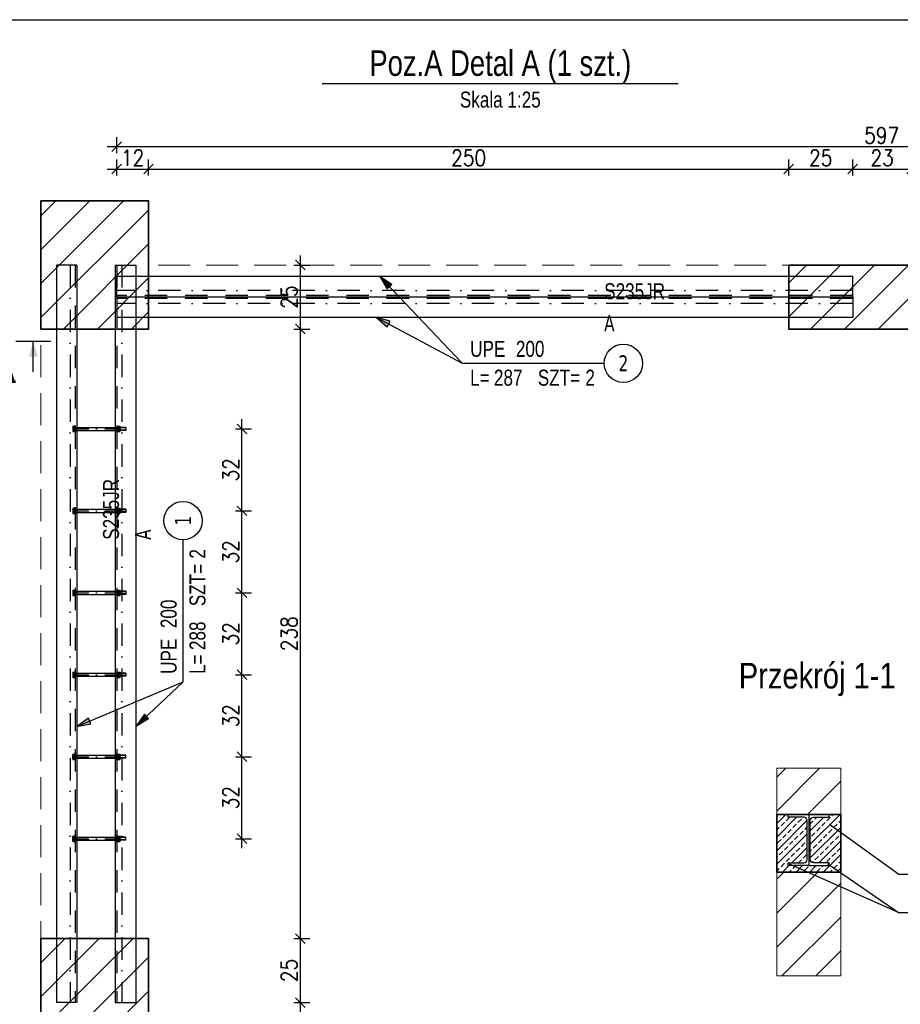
# Model space of a CAD drawing. Header units: millimetres. Extents: x -21056 to 421, y 9759 to 15589.
# Tile 5 of 120: x -20556 to -20212, y 14706 to 15091. Entities that reach past the tile are written whole.
import ezdxf
from ezdxf.enums import TextEntityAlignment as Align

# ---------------------------------------------------------------- set-up
doc = ezdxf.new("R2010")
doc.units = ezdxf.units.MM
doc.header["$LTSCALE"] = 25
doc.header["$MEASUREMENT"] = 0
for name, pattern in [('DASHED', [0.75, 0.5, -0.25]), ('DO', [1, 0.5, -0.24, 0.02, -0.24]), ('DP', [0.63, 0.35, -0.28]), ('MO', [0.7, 0.35, -0.17, 0.01, -0.17])]:
    doc.linetypes.add(name, pattern=pattern)
for name, color, linetype in [('BD_txg', 3, 'Continuous'), ('BS_lpd', 1, 'DP'), ('BS_odn', 1, 'Continuous'), ('BS_opi1', 7, 'Continuous'), ('BS_opi2', 4, 'Continuous'), ('BS_osd', 1, 'DO'), ('BS_osm', 1, 'MO'), ('BS_prg', 3, 'Continuous'), ('BS_sru', 7, 'Continuous'), ('BS_sym', 7, 'Continuous'), ('BS_txg', 3, 'Continuous'), ('BS_txs', 2, 'Continuous'), ('BS_wym', 1, 'Continuous'), ('MV KRESKOWANIE', 1, 'Continuous'), ('MV RAMKA', 7, 'Continuous')]:
    doc.layers.add(name, color=color, linetype=linetype)
doc.layers.add('BS_pom', color=6, linetype='Continuous', plot=False)
doc.layers.add('MV NOSNE', color=3, linetype='Continuous', lineweight=35)
doc.layers.add('MV WYMIAROWANIE', color=8, linetype='Continuous', lineweight=0)
doc.styles.add('BIKTBG', font='tahoma.ttf', dxfattribs={"width": 0.85})
doc.styles.add('BIKTG', font='bikromsw.shx', dxfattribs={"width": 0.8})
doc.styles.add('BIKTS', font='bikromsw.shx', dxfattribs={"width": 0.8})
doc.styles.add('BIKWYM', font='bikromsw.shx', dxfattribs={"width": 0.8})
doc.styles.add('MV Wymiar', font='romans.shx', dxfattribs={"width": 0.85})
doc.styles.add('ROMANC', font='ROMANC.SHX')
doc.dimstyles.new('BS_ST_25_cm', dxfattribs={"dimscale": 0.25, "dimtxt": 25, "dimasz": 1.666667, "dimexe": 24, "dimexo": 0, "dimgap": 7.5, "dimtad": 1, "dimdec": 1, "dimrnd": 0.5, "dimdsep": 46, "dimtxsty": 'BIKWYM', "dimblk": 'WYM-ST', "dimcen": 0, "dimdle": 20, "dimclrd": 256, "dimclre": 256, "dimclrt": 7, "dimadec": 0, "dimazin": 0, "dimtfac": 0.033333, "dimtdec": 1, "dimtix": 1, "dimtmove": 2, "dimatfit": 3, "dimldrblk": 'WYM-ST', "dimfxl": 1, "dimtvp": 0.8, "dimtolj": 1, "dimtzin": 0, "dimarcsym": 0})
doc.dimstyles.new('MV 1-25', dxfattribs={"dimscale": 2.5, "dimtxt": 2.5, "dimasz": 1.5, "dimexe": 1.5, "dimexo": 0, "dimgap": 0.5, "dimtad": 1, "dimdec": 0, "dimtxsty": 'MV Wymiar', "dimblk": 'OBLIQUE', "dimcen": 1.5, "dimdle": 1.5, "dimadec": 0, "dimazin": 0, "dimtfac": 1, "dimtdec": 0, "dimtmove": 0, "dimatfit": 0, "dimfxl": 1, "dimfxlon": 1, "dimarcsym": 0})
pattern_1 = [(45, (-7127.411, -442.379), (-6.629126, 6.629126), [])]
pattern_2 = [(45, (-6754.396, -350.555), (-6.629126, 6.629126), [])]

# ---------------------------------------------------------------- blocks, each defined once
blk = doc.blocks.new('eoprz')
blk = doc.blocks.new('_Oblique')
at = {"color": 0, "linetype": 'ByBlock', "lineweight": -2}
blk.add_line((-0.5, -0.5), (0.5, 0.5), dxfattribs=at)
blk = doc.blocks.new('*D740')
at = {"layer": 'Defpoints', "color": 0}
for p in [(-20510.29, 14731.98), (-20446, 14731.98), (-20510.29, 14706.98)]:
    blk.add_point(p, dxfattribs=at)
at = {"layer": 'MV WYMIAROWANIE', "color": 0, "lineweight": -2}
for p, q in [((-20446, 14703.23), (-20446, 14735.73)), ((-20448.5, 14731.98), (-20442.25, 14731.98)), ((-20448.5, 14706.98), (-20442.25, 14706.98))]:
    blk.add_line(p, q, dxfattribs=at)
at = {"layer": 'MV WYMIAROWANIE', "color": 0, "linetype": 'ByBlock', "lineweight": -2, "xscale": 3.75, "yscale": 3.75, "zscale": 3.75}
for p, rotation in [((-20446, 14731.98), 90), ((-20446, 14706.98), 270)]:
    blk.add_blockref('_Oblique', p, dxfattribs=dict(at, rotation=rotation))
at = {"layer": 'MV WYMIAROWANIE', "color": 0, "insert": (-20450.38, 14719.48), "char_height": 6.25, "attachment_point": 5, "rotation": 90, "style": 'MV Wymiar'}
blk.add_mtext('25', dxfattribs=at)
blk = doc.blocks.new('*D741')
at = {"layer": 'Defpoints', "color": 0}
for p in [(-20505.29, 14969.98), (-20446, 14969.98), (-20510.29, 14731.98)]:
    blk.add_point(p, dxfattribs=at)
at = {"layer": 'MV WYMIAROWANIE', "color": 0, "lineweight": -2}
for p, q in [((-20446, 14728.23), (-20446, 14973.73)), ((-20448.5, 14969.98), (-20442.25, 14969.98)), ((-20448.5, 14731.98), (-20442.25, 14731.98))]:
    blk.add_line(p, q, dxfattribs=at)
at = {"layer": 'MV WYMIAROWANIE', "color": 0, "linetype": 'ByBlock', "lineweight": -2, "xscale": 3.75, "yscale": 3.75, "zscale": 3.75}
for p, rotation in [((-20446, 14969.98), 90), ((-20446, 14731.98), 270)]:
    blk.add_blockref('_Oblique', p, dxfattribs=dict(at, rotation=rotation))
at = {"layer": 'MV WYMIAROWANIE', "color": 0, "insert": (-20450.38, 14850.98), "char_height": 6.25, "attachment_point": 5, "rotation": 90, "style": 'MV Wymiar'}
blk.add_mtext('238', dxfattribs=at)
blk = doc.blocks.new('*D742')
at = {"layer": 'Defpoints', "color": 0}
for p in [(-20510.29, 14994.98), (-20446, 14994.98), (-20505.29, 14969.98)]:
    blk.add_point(p, dxfattribs=at)
at = {"layer": 'MV WYMIAROWANIE', "color": 0, "lineweight": -2}
for p, q in [((-20446, 14966.23), (-20446, 14998.73)), ((-20448.5, 14994.98), (-20442.25, 14994.98)), ((-20448.5, 14969.98), (-20442.25, 14969.98))]:
    blk.add_line(p, q, dxfattribs=at)
at = {"layer": 'MV WYMIAROWANIE', "color": 0, "linetype": 'ByBlock', "lineweight": -2, "xscale": 3.75, "yscale": 3.75, "zscale": 3.75}
for p, rotation in [((-20446, 14994.98), 90), ((-20446, 14969.98), 270)]:
    blk.add_blockref('_Oblique', p, dxfattribs=dict(at, rotation=rotation))
at = {"layer": 'MV WYMIAROWANIE', "color": 0, "insert": (-20450.38, 14982.48), "char_height": 6.25, "attachment_point": 5, "rotation": 90, "style": 'MV Wymiar'}
blk.add_mtext('25', dxfattribs=at)
blk = doc.blocks.new('*D743')
at = {"layer": 'Defpoints', "color": 0}
for p in [(-20505.29, 15032.42), (-20517.69, 14990.48), (-20505.29, 14990.48)]:
    blk.add_point(p, dxfattribs=at)
at = {"layer": 'MV WYMIAROWANIE', "color": 0, "lineweight": -2}
for p, q in [((-20517.69, 15029.92), (-20517.69, 15036.17)), ((-20505.29, 15029.92), (-20505.29, 15036.17)), ((-20521.44, 15032.42), (-20501.54, 15032.42))]:
    blk.add_line(p, q, dxfattribs=at)
at = {"layer": 'MV WYMIAROWANIE', "color": 0, "linetype": 'ByBlock', "lineweight": -2, "xscale": 3.75, "yscale": 3.75, "zscale": 3.75, "rotation": 180}
blk.add_blockref('_Oblique', (-20517.69, 15032.42), dxfattribs=at)
at = {"layer": 'MV WYMIAROWANIE', "color": 0, "linetype": 'ByBlock', "lineweight": -2, "xscale": 3.75, "yscale": 3.75, "zscale": 3.75}
blk.add_blockref('_Oblique', (-20505.29, 15032.42), dxfattribs=at)
at = {"layer": 'MV WYMIAROWANIE', "color": 0, "insert": (-20511.49, 15036.8), "char_height": 6.25, "attachment_point": 5, "style": 'MV Wymiar'}
blk.add_mtext('12', dxfattribs=at)
blk = doc.blocks.new('*D744')
at = {"layer": 'Defpoints', "color": 0}
for p in [(-20255.29, 15032.42), (-20255.29, 14994.98), (-20505.29, 14990.48)]:
    blk.add_point(p, dxfattribs=at)
at = {"layer": 'MV WYMIAROWANIE', "color": 0, "lineweight": -2}
for p, q in [((-20505.29, 15029.92), (-20505.29, 15036.17)), ((-20255.29, 15029.92), (-20255.29, 15036.17)), ((-20509.04, 15032.42), (-20251.54, 15032.42))]:
    blk.add_line(p, q, dxfattribs=at)
at = {"layer": 'MV WYMIAROWANIE', "color": 0, "linetype": 'ByBlock', "lineweight": -2, "xscale": 3.75, "yscale": 3.75, "zscale": 3.75, "rotation": 180}
blk.add_blockref('_Oblique', (-20505.29, 15032.42), dxfattribs=at)
at = {"layer": 'MV WYMIAROWANIE', "color": 0, "linetype": 'ByBlock', "lineweight": -2, "xscale": 3.75, "yscale": 3.75, "zscale": 3.75}
blk.add_blockref('_Oblique', (-20255.29, 15032.42), dxfattribs=at)
at = {"layer": 'MV WYMIAROWANIE', "color": 0, "insert": (-20380.29, 15036.8), "char_height": 6.25, "attachment_point": 5, "style": 'MV Wymiar'}
blk.add_mtext('250', dxfattribs=at)
blk = doc.blocks.new('*D745')
at = {"layer": 'Defpoints', "color": 0}
for p in [(-20230.29, 15032.42), (-20255.29, 14994.98), (-20230.29, 14990.48)]:
    blk.add_point(p, dxfattribs=at)
at = {"layer": 'MV WYMIAROWANIE', "color": 0, "lineweight": -2}
for p, q in [((-20255.29, 15029.92), (-20255.29, 15036.17)), ((-20230.29, 15029.92), (-20230.29, 15036.17)), ((-20259.04, 15032.42), (-20226.54, 15032.42))]:
    blk.add_line(p, q, dxfattribs=at)
at = {"layer": 'MV WYMIAROWANIE', "color": 0, "linetype": 'ByBlock', "lineweight": -2, "xscale": 3.75, "yscale": 3.75, "zscale": 3.75, "rotation": 180}
blk.add_blockref('_Oblique', (-20255.29, 15032.42), dxfattribs=at)
at = {"layer": 'MV WYMIAROWANIE', "color": 0, "linetype": 'ByBlock', "lineweight": -2, "xscale": 3.75, "yscale": 3.75, "zscale": 3.75}
blk.add_blockref('_Oblique', (-20230.29, 15032.42), dxfattribs=at)
at = {"layer": 'MV WYMIAROWANIE', "color": 0, "insert": (-20242.79, 15036.8), "char_height": 6.25, "attachment_point": 5, "style": 'MV Wymiar'}
blk.add_mtext('25', dxfattribs=at)
blk = doc.blocks.new('*D746')
at = {"layer": 'Defpoints', "color": 0}
for p in [(-20207.29, 15032.42), (-20230.29, 14990.48), (-20207.29, 14990.48)]:
    blk.add_point(p, dxfattribs=at)
at = {"layer": 'MV WYMIAROWANIE', "color": 0, "lineweight": -2}
for p, q in [((-20230.29, 15029.92), (-20230.29, 15036.17)), ((-20207.29, 15029.92), (-20207.29, 15036.17)), ((-20234.04, 15032.42), (-20203.54, 15032.42))]:
    blk.add_line(p, q, dxfattribs=at)
at = {"layer": 'MV WYMIAROWANIE', "color": 0, "linetype": 'ByBlock', "lineweight": -2, "xscale": 3.75, "yscale": 3.75, "zscale": 3.75, "rotation": 180}
blk.add_blockref('_Oblique', (-20230.29, 15032.42), dxfattribs=at)
at = {"layer": 'MV WYMIAROWANIE', "color": 0, "linetype": 'ByBlock', "lineweight": -2, "xscale": 3.75, "yscale": 3.75, "zscale": 3.75}
blk.add_blockref('_Oblique', (-20207.29, 15032.42), dxfattribs=at)
at = {"layer": 'MV WYMIAROWANIE', "color": 0, "insert": (-20218.79, 15036.8), "char_height": 6.25, "attachment_point": 5, "style": 'MV Wymiar'}
blk.add_mtext('23', dxfattribs=at)
blk = doc.blocks.new('*D750')
at = {"layer": 'Defpoints', "color": 0}
for p in [(-20517.69, 15041.17), (-19920.29, 14990.48), (-20517.69, 14974.48)]:
    blk.add_point(p, dxfattribs=at)
at = {"layer": 'MV WYMIAROWANIE', "color": 0, "lineweight": -2}
for p, q in [((-20517.69, 15038.67), (-20517.69, 15044.92)), ((-19920.29, 15038.67), (-19920.29, 15044.92)), ((-19916.54, 15041.17), (-20521.44, 15041.17))]:
    blk.add_line(p, q, dxfattribs=at)
at = {"layer": 'MV WYMIAROWANIE', "color": 0, "linetype": 'ByBlock', "lineweight": -2, "xscale": 3.75, "yscale": 3.75, "zscale": 3.75, "rotation": 180}
blk.add_blockref('_Oblique', (-20517.69, 15041.17), dxfattribs=at)
at = {"layer": 'MV WYMIAROWANIE', "color": 0, "linetype": 'ByBlock', "lineweight": -2, "xscale": 3.75, "yscale": 3.75, "zscale": 3.75}
blk.add_blockref('_Oblique', (-19920.29, 15041.17), dxfattribs=at)
at = {"layer": 'MV WYMIAROWANIE', "color": 0, "insert": (-20218.99, 15045.55), "char_height": 6.25, "attachment_point": 5, "style": 'MV Wymiar'}
blk.add_mtext('597', dxfattribs=at)
blk = doc.blocks.new('WYM-ST')
blk.add_hatch(color=256).paths.add_polyline_path([(0, 0), (-13, 2.88), (-13, -2.88)])
blk.add_lwpolyline([(0, 0), (-13, 2.88), (-13, -2.88), (0, 0)])
blk = doc.blocks.new('esn', base_point=(-13727.64, 15131.66))
at = {"layer": 'BS_opi1', "style": 'BIKTS', "width": 0.8}
for tag, p in [('Rodzaj', (-13724.52, 15134.16)), ('Nazwa_przekroju', (-13706.66, 15134.16)), ('Przedr_L', (-13724.52, 15122.91)), ('Dlugosc', (-13715.23, 15122.91)), ('Przedr_SZT', (-13698.09, 15122.91)), ('Sztuk', (-13679.52, 15122.91)), ('Uwagi', (-13724.52, 15114.16))]:
    blk.add_attdef(tag, p, '', height=6.25, dxfattribs=at)
at = {"layer": 'BS_opi2', "style": 'BIKTBG', "width": 0.8}
blk.add_attdef('Numer', text='', height=6.25, dxfattribs=at).set_placement((-13664.67, 15131.66), align=Align.MIDDLE_CENTER)
at = {"layer": 'BS_pom', "width": 0.8}
for tag, p, style in [('Gat_stali', (-13672.17, 15156.66), 'BIKTS'), ('Pozycja', (-13672.17, 15144.16), 'BIKTBG')]:
    blk.add_attdef(tag, p, '', height=6.25, dxfattribs=dict(at, style=style))
at = {"layer": 'BS_wym', "width": 0.8}
for tag, p, style, flags in [('Przedr_NR', (-13724.52, 15104.78), 'BIKTBG', 1), ('ID', (-13724.52, 15095.41), 'BIKTS', 3), ('ID_C', (-13724.52, 15086.03), 'BIKTS', 3), ('b_atr_0', (-13724.52, 15076.66), 'BIKTS', 3)]:
    blk.add_attdef(tag, p, '', height=6.25, dxfattribs=dict(at, style=style, flags=flags))
blk = doc.blocks.new('ST2')
blk.add_line((13.77, 0), (0, 0))
blk.add_solid([(6.84, -1.95), (6.84, 1.95), (0, 0)])
blk = doc.blocks.new('eprzh')
blk.add_line((-47.9, 0), (47.9, 0))
at = {"xscale": 6, "yscale": 6, "zscale": 6, "rotation": 90}
blk.add_blockref('ST2', (0, 0), dxfattribs=at)
at = {"style": 'ROMANC'}
blk.add_attdef('PRZ', text='', height=70, dxfattribs=at).set_placement((76, 39.4), align=Align.CENTER)
blk = doc.blocks.new('*D758')
at = {"layer": 'Defpoints', "color": 0}
for p in [(-20514.14, 14802.98), (-20468.8, 14802.98), (-20514.14, 14770.98)]:
    blk.add_point(p, dxfattribs=at)
at = {"layer": 'MV WYMIAROWANIE', "color": 0, "lineweight": -2}
for p, q in [((-20468.8, 14767.23), (-20468.8, 14806.73)), ((-20471.3, 14802.98), (-20465.05, 14802.98)), ((-20471.3, 14770.98), (-20465.05, 14770.98))]:
    blk.add_line(p, q, dxfattribs=at)
at = {"layer": 'MV WYMIAROWANIE', "color": 0, "linetype": 'ByBlock', "lineweight": -2, "xscale": 3.75, "yscale": 3.75, "zscale": 3.75}
for p, rotation in [((-20468.8, 14802.98), 90), ((-20468.8, 14770.98), 270)]:
    blk.add_blockref('_Oblique', p, dxfattribs=dict(at, rotation=rotation))
at = {"layer": 'MV WYMIAROWANIE', "color": 0, "insert": (-20473.18, 14786.98), "char_height": 6.25, "attachment_point": 5, "rotation": 90, "style": 'MV Wymiar'}
blk.add_mtext('32', dxfattribs=at)
blk = doc.blocks.new('*D759')
at = {"layer": 'Defpoints', "color": 0}
for p in [(-20514.14, 14834.98), (-20468.8, 14834.98), (-20514.14, 14802.98)]:
    blk.add_point(p, dxfattribs=at)
at = {"layer": 'MV WYMIAROWANIE', "color": 0, "lineweight": -2}
for p, q in [((-20468.8, 14799.23), (-20468.8, 14838.73)), ((-20471.3, 14834.98), (-20465.05, 14834.98)), ((-20471.3, 14802.98), (-20465.05, 14802.98))]:
    blk.add_line(p, q, dxfattribs=at)
at = {"layer": 'MV WYMIAROWANIE', "color": 0, "linetype": 'ByBlock', "lineweight": -2, "xscale": 3.75, "yscale": 3.75, "zscale": 3.75}
for p, rotation in [((-20468.8, 14834.98), 90), ((-20468.8, 14802.98), 270)]:
    blk.add_blockref('_Oblique', p, dxfattribs=dict(at, rotation=rotation))
at = {"layer": 'MV WYMIAROWANIE', "color": 0, "insert": (-20473.18, 14818.98), "char_height": 6.25, "attachment_point": 5, "rotation": 90, "style": 'MV Wymiar'}
blk.add_mtext('32', dxfattribs=at)
blk = doc.blocks.new('*D760')
at = {"layer": 'Defpoints', "color": 0}
for p in [(-20514.14, 14866.98), (-20468.8, 14866.98), (-20514.14, 14834.98)]:
    blk.add_point(p, dxfattribs=at)
at = {"layer": 'MV WYMIAROWANIE', "color": 0, "lineweight": -2}
for p, q in [((-20468.8, 14831.23), (-20468.8, 14870.73)), ((-20471.3, 14866.98), (-20465.05, 14866.98)), ((-20471.3, 14834.98), (-20465.05, 14834.98))]:
    blk.add_line(p, q, dxfattribs=at)
at = {"layer": 'MV WYMIAROWANIE', "color": 0, "linetype": 'ByBlock', "lineweight": -2, "xscale": 3.75, "yscale": 3.75, "zscale": 3.75}
for p, rotation in [((-20468.8, 14866.98), 90), ((-20468.8, 14834.98), 270)]:
    blk.add_blockref('_Oblique', p, dxfattribs=dict(at, rotation=rotation))
at = {"layer": 'MV WYMIAROWANIE', "color": 0, "insert": (-20473.18, 14850.98), "char_height": 6.25, "attachment_point": 5, "rotation": 90, "style": 'MV Wymiar'}
blk.add_mtext('32', dxfattribs=at)
blk = doc.blocks.new('*D761')
at = {"layer": 'Defpoints', "color": 0}
for p in [(-20514.14, 14898.98), (-20468.8, 14898.98), (-20514.14, 14866.98)]:
    blk.add_point(p, dxfattribs=at)
at = {"layer": 'MV WYMIAROWANIE', "color": 0, "lineweight": -2}
for p, q in [((-20468.8, 14863.23), (-20468.8, 14902.73)), ((-20471.3, 14898.98), (-20465.05, 14898.98)), ((-20471.3, 14866.98), (-20465.05, 14866.98))]:
    blk.add_line(p, q, dxfattribs=at)
at = {"layer": 'MV WYMIAROWANIE', "color": 0, "linetype": 'ByBlock', "lineweight": -2, "xscale": 3.75, "yscale": 3.75, "zscale": 3.75}
for p, rotation in [((-20468.8, 14898.98), 90), ((-20468.8, 14866.98), 270)]:
    blk.add_blockref('_Oblique', p, dxfattribs=dict(at, rotation=rotation))
at = {"layer": 'MV WYMIAROWANIE', "color": 0, "insert": (-20473.18, 14882.98), "char_height": 6.25, "attachment_point": 5, "rotation": 90, "style": 'MV Wymiar'}
blk.add_mtext('32', dxfattribs=at)
blk = doc.blocks.new('*D762')
at = {"layer": 'Defpoints', "color": 0}
for p in [(-20514.14, 14930.98), (-20468.8, 14930.98), (-20514.14, 14898.98)]:
    blk.add_point(p, dxfattribs=at)
at = {"layer": 'MV WYMIAROWANIE', "color": 0, "lineweight": -2}
for p, q in [((-20468.8, 14895.23), (-20468.8, 14934.73)), ((-20471.3, 14930.98), (-20465.05, 14930.98)), ((-20471.3, 14898.98), (-20465.05, 14898.98))]:
    blk.add_line(p, q, dxfattribs=at)
at = {"layer": 'MV WYMIAROWANIE', "color": 0, "linetype": 'ByBlock', "lineweight": -2, "xscale": 3.75, "yscale": 3.75, "zscale": 3.75}
for p, rotation in [((-20468.8, 14930.98), 90), ((-20468.8, 14898.98), 270)]:
    blk.add_blockref('_Oblique', p, dxfattribs=dict(at, rotation=rotation))
at = {"layer": 'MV WYMIAROWANIE', "color": 0, "insert": (-20473.18, 14914.98), "char_height": 6.25, "attachment_point": 5, "rotation": 90, "style": 'MV Wymiar'}
blk.add_mtext('32', dxfattribs=at)

msp = doc.modelspace()

# ---------------------------------------------------------------- hatches: boundary and pattern name
at = {"layer": 'MV KRESKOWANIE', "true_color": 0xc6cbd2, "transparency": 33554687}
h = msp.add_hatch(dxfattribs=at)
h.set_pattern_fill('ANSI31', color=254, scale=75)
h.set_pattern_definition(pattern_1)
h.paths.add_polyline_path([(-20547.29, 14969.98), (-20547.29, 15019.98), (-20505.29, 15019.98), (-20505.29, 14969.98)])
h = msp.add_hatch(dxfattribs=at)
h.set_pattern_fill('ANSI31', color=254, scale=75)
h.set_pattern_definition(pattern_1)
h.paths.add_polyline_path([(-20255.29, 14994.98), (-20182.29, 14994.98), (-20182.29, 14969.98), (-20255.29, 14969.98)])
h = msp.add_hatch(dxfattribs=at)
h.set_pattern_fill('ANSI31', color=254, scale=75)
h.set_pattern_definition(pattern_2)
h.paths.add_polyline_path([(-20259.98, 14780.47), (-20234.98, 14780.47), (-20234.98, 14798.47), (-20259.98, 14798.47)])
h = msp.add_hatch(dxfattribs=at)
h.set_pattern_fill('ANSI31', color=254, scale=75)
h.set_pattern_definition(pattern_2)
h.paths.add_polyline_path([(-20259.98, 14757.97), (-20234.98, 14757.97), (-20234.98, 14717.47), (-20259.98, 14717.47)])
h = msp.add_hatch(dxfattribs=at)
h.set_pattern_fill('ANSI31', color=254, scale=75)
h.set_pattern_definition(pattern_1)
h.paths.add_polyline_path([(-20547.29, 14650.98), (-20547.29, 14731.98), (-20505.29, 14731.98), (-20505.29, 14650.98)])
at = {"layer": 'MV WYMIAROWANIE', "transparency": 33554687}
h = msp.add_hatch(dxfattribs=at)
h.set_pattern_fill('ANSI33', color=256, scale=15, angle=180)
h.set_pattern_definition([(45, (-22893.3656, 10754.0526), (-2.6516504, 2.6516504), []), (45, (-22890.714, 10754.0526), (-2.6516504, 2.6516504), [1.875, -0.9375])])
h.paths.add_polyline_path([(-20259.98, 14780.47), (-20259.98, 14757.97), (-20234.98, 14757.97), (-20234.98, 14780.47), (-20239.48, 14780.47), (-20239.48, 14779.37), (-20245.58, 14779.37, 0.414214), (-20246.88, 14778.07), (-20246.88, 14762.87, 0.414214), (-20245.58, 14761.57), (-20239.48, 14761.57), (-20239.48, 14760.47), (-20247.48, 14760.47), (-20255.48, 14760.47), (-20255.48, 14761.57), (-20249.38, 14761.57, 0.414214), (-20248.08, 14762.87), (-20248.08, 14778.07, 0.414214), (-20249.38, 14779.37), (-20255.48, 14779.37), (-20255.48, 14780.47)])

# ---------------------------------------------------------------- linework, layer by layer
at = {"layer": 'BD_txg'}
for points in [[(-20239.29, 14776.61), (-20212.27, 14757.12), (-20120.64, 14757.12)], [(-20212.36, 14742.15), (-20254.98, 14761.03)], [(-20239.99, 14761.12), (-20212.36, 14742.15), (-20154.17, 14742.15)]]:
    msp.add_lwpolyline(points, dxfattribs=at)
at = {"layer": 'BS_lpd'}
for p, q in [((-20533.89, 14994.98), (-20533.89, 14706.98)), ((-20517.69, 14994.98), (-20517.69, 14706.98)), ((-20230.29, 14983.08), (-20517.69, 14983.08)), ((-20230.29, 14981.88), (-20517.69, 14981.88))]:
    msp.add_line(p, q, dxfattribs=at)
at = {"layer": 'BS_odn'}
for centre in [(-20319.84, 14956.61), (-20491.81, 14895.18)]:
    msp.add_circle(centre, 7.5, dxfattribs=at)
at = {"layer": 'BS_osd', "ltscale": 0.5}
for p, q in [((-20534.89, 14930.98), (-20514.14, 14930.98)), ((-20534.89, 14898.98), (-20514.14, 14898.98)), ((-20534.89, 14866.98), (-20514.14, 14866.98)), ((-20534.89, 14834.98), (-20514.14, 14834.98)), ((-20534.89, 14802.98), (-20514.14, 14802.98)), ((-20534.89, 14770.98), (-20514.14, 14770.98))]:
    msp.add_line(p, q, dxfattribs=at)
at = {"layer": 'BS_osm'}
for p, q in [((-20535.85, 14994.98), (-20535.85, 14706.98)), ((-20515.73, 14994.98), (-20515.73, 14706.98)), ((-20230.29, 14985.04), (-20517.69, 14985.04)), ((-20230.29, 14979.92), (-20517.69, 14979.92))]:
    msp.add_line(p, q, dxfattribs=at)
at = {"layer": 'BS_prg'}
for p, q in [((-20541.29, 14994.98), (-20541.29, 14706.98)), ((-20533.29, 14994.98), (-20541.29, 14994.98)), ((-20533.29, 14994.98), (-20533.29, 14706.98)), ((-20518.29, 14994.98), (-20518.29, 14706.98)), ((-20518.29, 14994.98), (-20510.29, 14994.98)), ((-20510.29, 14994.98), (-20510.29, 14706.98)), ((-20230.29, 14990.48), (-20517.69, 14990.48)), ((-20517.69, 14982.48), (-20517.69, 14990.48)), ((-20230.29, 14982.48), (-20230.29, 14990.48)), ((-20230.29, 14982.48), (-20517.69, 14982.48)), ((-20230.29, 14982.48), (-20517.69, 14982.48)), ((-20517.69, 14982.48), (-20517.69, 14974.48)), ((-20230.29, 14982.48), (-20230.29, 14974.48)), ((-20230.29, 14974.48), (-20517.69, 14974.48)), ((-20533.29, 14706.98), (-20541.29, 14706.98)), ((-20518.29, 14706.98), (-20510.29, 14706.98))]:
    msp.add_line(p, q, dxfattribs=at)
for points in [[(-20247.48, 14760.47), (-20255.48, 14760.47), (-20255.48, 14761.57), (-20249.38, 14761.57, 0.414214), (-20248.08, 14762.87), (-20248.08, 14778.07, 0.414214), (-20249.38, 14779.37), (-20255.48, 14779.37), (-20255.48, 14780.47), (-20247.48, 14780.47)], [(-20247.48, 14760.47), (-20239.48, 14760.47), (-20239.48, 14761.57), (-20245.58, 14761.57, -0.414214), (-20246.88, 14762.87), (-20246.88, 14778.07, -0.414214), (-20245.58, 14779.37), (-20239.48, 14779.37), (-20239.48, 14780.47), (-20247.48, 14780.47)]]:
    msp.add_lwpolyline(points, format="xyb", close=True, dxfattribs=at)
at = {"layer": 'BS_sru'}
for p, q in [((-20534.89, 14931.76), (-20534.89, 14930.2)), ((-20534.82, 14932.02), (-20534.14, 14932.02)), ((-20534.82, 14931.5), (-20534.14, 14931.5)), ((-20534.82, 14930.46), (-20534.14, 14930.46)), ((-20534.82, 14929.94), (-20534.14, 14929.94)), ((-20533.89, 14932.18), (-20534.14, 14932.18)), ((-20534.14, 14932.18), (-20534.14, 14929.78)), ((-20534.14, 14932.02), (-20534.14, 14929.94)), ((-20533.89, 14929.78), (-20534.14, 14929.78)), ((-20533.89, 14932.18), (-20533.89, 14929.78)), ((-20533.89, 14931.58), (-20517.69, 14931.58)), ((-20533.89, 14930.38), (-20517.69, 14930.38)), ((-20517.69, 14932.18), (-20517.69, 14929.78)), ((-20517.69, 14932.18), (-20517.44, 14932.18)), ((-20517.69, 14929.78), (-20517.44, 14929.78)), ((-20517.44, 14932.18), (-20517.44, 14929.78)), ((-20517.44, 14931.76), (-20517.44, 14930.2)), ((-20517.34, 14932.02), (-20516.47, 14932.02)), ((-20517.34, 14931.5), (-20516.47, 14931.5)), ((-20517.34, 14930.46), (-20516.47, 14930.46)), ((-20517.34, 14929.94), (-20516.47, 14929.94)), ((-20516.36, 14931.76), (-20516.36, 14930.2)), ((-20514.14, 14931.58), (-20516.36, 14931.58)), ((-20514.14, 14930.38), (-20516.36, 14930.38)), ((-20514.14, 14931.58), (-20514.14, 14930.38)), ((-20534.89, 14899.76), (-20534.89, 14898.2)), ((-20534.82, 14900.02), (-20534.14, 14900.02)), ((-20534.82, 14899.5), (-20534.14, 14899.5)), ((-20534.82, 14898.46), (-20534.14, 14898.46)), ((-20534.82, 14897.94), (-20534.14, 14897.94)), ((-20533.89, 14900.18), (-20534.14, 14900.18)), ((-20534.14, 14900.18), (-20534.14, 14897.78)), ((-20534.14, 14900.02), (-20534.14, 14897.94)), ((-20533.89, 14897.78), (-20534.14, 14897.78)), ((-20533.89, 14900.18), (-20533.89, 14897.78)), ((-20533.89, 14899.58), (-20517.69, 14899.58)), ((-20533.89, 14898.38), (-20517.69, 14898.38)), ((-20517.69, 14900.18), (-20517.69, 14897.78)), ((-20517.69, 14900.18), (-20517.44, 14900.18)), ((-20517.69, 14897.78), (-20517.44, 14897.78)), ((-20517.44, 14900.18), (-20517.44, 14897.78)), ((-20517.44, 14899.76), (-20517.44, 14898.2)), ((-20517.34, 14900.02), (-20516.47, 14900.02)), ((-20517.34, 14899.5), (-20516.47, 14899.5)), ((-20517.34, 14898.46), (-20516.47, 14898.46)), ((-20517.34, 14897.94), (-20516.47, 14897.94)), ((-20516.36, 14899.76), (-20516.36, 14898.2)), ((-20514.14, 14899.58), (-20516.36, 14899.58)), ((-20514.14, 14898.38), (-20516.36, 14898.38)), ((-20514.14, 14899.58), (-20514.14, 14898.38)), ((-20534.89, 14867.76), (-20534.89, 14866.2)), ((-20534.82, 14868.02), (-20534.14, 14868.02)), ((-20534.82, 14867.5), (-20534.14, 14867.5)), ((-20533.89, 14868.18), (-20534.14, 14868.18)), ((-20534.14, 14868.18), (-20534.14, 14865.78)), ((-20534.14, 14868.02), (-20534.14, 14865.94)), ((-20533.89, 14868.18), (-20533.89, 14865.78)), ((-20533.89, 14867.58), (-20517.69, 14867.58)), ((-20517.69, 14868.18), (-20517.69, 14865.78)), ((-20517.69, 14868.18), (-20517.44, 14868.18)), ((-20517.44, 14868.18), (-20517.44, 14865.78)), ((-20517.44, 14867.76), (-20517.44, 14866.2)), ((-20517.34, 14868.02), (-20516.47, 14868.02)), ((-20517.34, 14867.5), (-20516.47, 14867.5)), ((-20516.36, 14867.76), (-20516.36, 14866.2)), ((-20514.14, 14867.58), (-20516.36, 14867.58)), ((-20514.14, 14867.58), (-20514.14, 14866.38)), ((-20534.82, 14866.46), (-20534.14, 14866.46)), ((-20534.82, 14865.94), (-20534.14, 14865.94)), ((-20533.89, 14865.78), (-20534.14, 14865.78)), ((-20533.89, 14866.38), (-20517.69, 14866.38)), ((-20517.69, 14865.78), (-20517.44, 14865.78)), ((-20517.34, 14866.46), (-20516.47, 14866.46)), ((-20517.34, 14865.94), (-20516.47, 14865.94)), ((-20514.14, 14866.38), (-20516.36, 14866.38)), ((-20533.89, 14836.18), (-20534.14, 14836.18)), ((-20534.14, 14836.18), (-20534.14, 14833.78)), ((-20533.89, 14836.18), (-20533.89, 14833.78)), ((-20517.69, 14836.18), (-20517.69, 14833.78)), ((-20517.69, 14836.18), (-20517.44, 14836.18)), ((-20517.44, 14836.18), (-20517.44, 14833.78)), ((-20534.89, 14835.76), (-20534.89, 14834.2)), ((-20534.82, 14836.02), (-20534.14, 14836.02)), ((-20534.82, 14835.5), (-20534.14, 14835.5)), ((-20534.82, 14834.46), (-20534.14, 14834.46)), ((-20534.82, 14833.94), (-20534.14, 14833.94)), ((-20534.14, 14836.02), (-20534.14, 14833.94)), ((-20533.89, 14833.78), (-20534.14, 14833.78)), ((-20533.89, 14835.58), (-20517.69, 14835.58)), ((-20533.89, 14834.38), (-20517.69, 14834.38)), ((-20517.69, 14833.78), (-20517.44, 14833.78)), ((-20517.44, 14835.76), (-20517.44, 14834.2)), ((-20517.34, 14836.02), (-20516.47, 14836.02)), ((-20517.34, 14835.5), (-20516.47, 14835.5)), ((-20517.34, 14834.46), (-20516.47, 14834.46)), ((-20517.34, 14833.94), (-20516.47, 14833.94)), ((-20516.36, 14835.76), (-20516.36, 14834.2)), ((-20514.14, 14835.58), (-20516.36, 14835.58)), ((-20514.14, 14834.38), (-20516.36, 14834.38)), ((-20514.14, 14835.58), (-20514.14, 14834.38)), ((-20534.89, 14802.2), (-20534.89, 14803.76)), ((-20534.82, 14804.02), (-20534.14, 14804.02)), ((-20534.82, 14803.5), (-20534.14, 14803.5)), ((-20534.82, 14802.46), (-20534.14, 14802.46)), ((-20534.82, 14801.94), (-20534.14, 14801.94)), ((-20533.89, 14804.18), (-20534.14, 14804.18)), ((-20534.14, 14801.78), (-20534.14, 14804.18)), ((-20534.14, 14801.94), (-20534.14, 14804.02)), ((-20533.89, 14801.78), (-20534.14, 14801.78)), ((-20533.89, 14801.78), (-20533.89, 14804.18)), ((-20533.89, 14803.58), (-20517.69, 14803.58)), ((-20533.89, 14802.38), (-20517.69, 14802.38)), ((-20517.69, 14801.78), (-20517.69, 14804.18)), ((-20517.69, 14804.18), (-20517.44, 14804.18)), ((-20517.69, 14801.78), (-20517.44, 14801.78)), ((-20517.44, 14801.78), (-20517.44, 14804.18)), ((-20517.44, 14802.2), (-20517.44, 14803.76)), ((-20517.34, 14804.02), (-20516.47, 14804.02)), ((-20517.34, 14803.5), (-20516.47, 14803.5)), ((-20517.34, 14802.46), (-20516.47, 14802.46)), ((-20517.34, 14801.94), (-20516.47, 14801.94)), ((-20516.36, 14802.2), (-20516.36, 14803.76)), ((-20514.14, 14803.58), (-20516.36, 14803.58)), ((-20514.14, 14802.38), (-20516.36, 14802.38)), ((-20514.14, 14802.38), (-20514.14, 14803.58)), ((-20534.89, 14770.2), (-20534.89, 14771.76)), ((-20534.82, 14772.02), (-20534.14, 14772.02)), ((-20534.82, 14771.5), (-20534.14, 14771.5)), ((-20533.89, 14772.18), (-20534.14, 14772.18)), ((-20534.14, 14769.78), (-20534.14, 14772.18)), ((-20534.14, 14769.94), (-20534.14, 14772.02)), ((-20533.89, 14769.78), (-20533.89, 14772.18)), ((-20533.89, 14771.58), (-20517.69, 14771.58)), ((-20517.69, 14769.78), (-20517.69, 14772.18)), ((-20517.69, 14772.18), (-20517.44, 14772.18)), ((-20517.44, 14769.78), (-20517.44, 14772.18)), ((-20517.44, 14770.2), (-20517.44, 14771.76)), ((-20517.34, 14772.02), (-20516.47, 14772.02)), ((-20517.34, 14771.5), (-20516.47, 14771.5)), ((-20516.36, 14770.2), (-20516.36, 14771.76)), ((-20514.14, 14771.58), (-20516.36, 14771.58)), ((-20514.14, 14770.38), (-20514.14, 14771.58)), ((-20534.82, 14770.46), (-20534.14, 14770.46)), ((-20534.82, 14769.94), (-20534.14, 14769.94)), ((-20533.89, 14769.78), (-20534.14, 14769.78)), ((-20533.89, 14770.38), (-20517.69, 14770.38)), ((-20517.69, 14769.78), (-20517.44, 14769.78)), ((-20517.34, 14770.46), (-20516.47, 14770.46)), ((-20517.34, 14769.94), (-20516.47, 14769.94)), ((-20514.14, 14770.38), (-20516.36, 14770.38))]:
    msp.add_line(p, q, dxfattribs=at)
at = {"layer": 'BS_sru', "color": 1}
for p, q in [((-20514.14, 14931.4), (-20516.36, 14931.4)), ((-20514.14, 14930.55), (-20516.36, 14930.55)), ((-20514.14, 14899.4), (-20516.36, 14899.4)), ((-20514.14, 14898.55), (-20516.36, 14898.55)), ((-20514.14, 14867.4), (-20516.36, 14867.4)), ((-20514.14, 14866.55), (-20516.36, 14866.55)), ((-20514.14, 14835.4), (-20516.36, 14835.4)), ((-20514.14, 14834.55), (-20516.36, 14834.55)), ((-20514.14, 14803.4), (-20516.36, 14803.4)), ((-20514.14, 14802.55), (-20516.36, 14802.55)), ((-20514.14, 14771.4), (-20516.36, 14771.4)), ((-20514.14, 14770.55), (-20516.36, 14770.55))]:
    msp.add_line(p, q, dxfattribs=at)
at = {"layer": 'BS_sru'}
for centre, radius, start, end in [((-20534.41, 14931.76), 0.487, 147.7958, 212.2042), ((-20533.06, 14930.98), 1.84, 163.5736, 196.4264), ((-20534.41, 14930.2), 0.487, 147.7958, 212.2042), ((-20517.08, 14931.76), 0.367, 134.8555, 225.1445), ((-20516.14, 14930.98), 1.3, 156.5169, 203.4831), ((-20517.08, 14930.2), 0.366, 134.8555, 225.1445), ((-20516.73, 14931.76), 0.366, 314.8555, 45.1445), ((-20517.67, 14930.98), 1.3, 336.5169, 23.4831), ((-20516.73, 14930.2), 0.367, 314.8555, 45.1445), ((-20534.41, 14899.76), 0.487, 147.7958, 212.2042), ((-20533.06, 14898.98), 1.84, 163.5736, 196.4264), ((-20534.41, 14898.2), 0.487, 147.7958, 212.2042), ((-20517.08, 14899.76), 0.367, 134.8555, 225.1445), ((-20516.14, 14898.98), 1.3, 156.5169, 203.4831), ((-20517.08, 14898.2), 0.366, 134.8555, 225.1445), ((-20516.73, 14899.76), 0.366, 314.8555, 45.1445), ((-20517.67, 14898.98), 1.3, 336.5169, 23.4831), ((-20516.73, 14898.2), 0.367, 314.8555, 45.1445), ((-20534.41, 14867.76), 0.487, 147.7958, 212.2042), ((-20533.06, 14866.98), 1.84, 163.5736, 196.4264), ((-20517.08, 14867.76), 0.367, 134.8555, 225.1445), ((-20516.14, 14866.98), 1.3, 156.5169, 203.4831), ((-20516.73, 14867.76), 0.366, 314.8555, 45.1445), ((-20517.67, 14866.98), 1.3, 336.5169, 23.4831), ((-20534.41, 14866.2), 0.487, 147.7958, 212.2042), ((-20517.08, 14866.2), 0.366, 134.8555, 225.1445), ((-20516.73, 14866.2), 0.367, 314.8555, 45.1445), ((-20534.41, 14835.76), 0.487, 147.7958, 212.2042), ((-20533.06, 14834.98), 1.84, 163.5736, 196.4264), ((-20534.41, 14834.2), 0.487, 147.7958, 212.2042), ((-20517.08, 14835.76), 0.367, 134.8555, 225.1445), ((-20516.14, 14834.98), 1.3, 156.5169, 203.4831), ((-20517.08, 14834.2), 0.366, 134.8555, 225.1445), ((-20516.73, 14835.76), 0.366, 314.8555, 45.1445), ((-20517.67, 14834.98), 1.3, 336.5169, 23.4831), ((-20516.73, 14834.2), 0.367, 314.8555, 45.1445), ((-20534.41, 14803.76), 0.487, 147.7958, 212.2042), ((-20533.06, 14802.98), 1.84, 163.5736, 196.4264), ((-20534.41, 14802.2), 0.487, 147.7958, 212.2042), ((-20517.08, 14803.76), 0.366, 134.8555, 225.1445), ((-20516.14, 14802.98), 1.3, 156.5169, 203.4831), ((-20517.08, 14802.2), 0.367, 134.8555, 225.1445), ((-20516.73, 14803.76), 0.367, 314.8555, 45.1445), ((-20517.67, 14802.98), 1.3, 336.5169, 23.4831), ((-20516.73, 14802.2), 0.366, 314.8555, 45.1445), ((-20534.41, 14771.76), 0.487, 147.7958, 212.2042), ((-20533.06, 14770.98), 1.84, 163.5736, 196.4264), ((-20517.08, 14771.76), 0.366, 134.8555, 225.1445), ((-20516.14, 14770.98), 1.3, 156.5169, 203.4831), ((-20516.73, 14771.76), 0.367, 314.8555, 45.1445), ((-20517.67, 14770.98), 1.3, 336.5169, 23.4831), ((-20534.41, 14770.2), 0.487, 147.7958, 212.2042), ((-20517.08, 14770.2), 0.367, 134.8555, 225.1445), ((-20516.73, 14770.2), 0.366, 314.8555, 45.1445)]:
    msp.add_arc(centre, radius, start, end, dxfattribs=at)
at = {"layer": 'BS_txg'}
msp.add_lwpolyline([(-20437.43, 15065.82), (-20298.39, 15065.82)], dxfattribs=at)
at = {"layer": 'MV NOSNE'}
for points in [[(-20547.29, 14969.98), (-20547.29, 15019.98), (-20505.29, 15019.98), (-20505.29, 14969.98)], [(-20255.29, 14994.98), (-20182.29, 14994.98), (-20182.29, 14969.98), (-20255.29, 14969.98)], [(-20259.98, 14780.47), (-20234.98, 14780.47), (-20234.98, 14757.97), (-20259.98, 14757.97)], [(-20547.29, 14650.98), (-20547.29, 14731.98), (-20505.29, 14731.98), (-20505.29, 14650.98)]]:
    msp.add_lwpolyline(points, close=True, dxfattribs=at)
at = {"layer": 'MV RAMKA'}
msp.add_lwpolyline([(-20568.15, 15090.76), (-19861.15, 15090.76), (-19861.15, 14501.4), (-20568.15, 14501.4)], close=True, dxfattribs=at)
at = {"layer": 'MV WYMIAROWANIE', "linetype": 'DASHED'}
msp.add_lwpolyline([(-20547.29, 14650.98), (-19903.29, 14650.98), (-19903.29, 15019.98), (-19945.29, 15019.98), (-19945.29, 14994.98), (-20505.29, 14994.98), (-20505.29, 15019.98), (-20547.29, 15019.98)], close=True, dxfattribs=at)
at = {"layer": 'MV WYMIAROWANIE'}
for points in [[(-20259.98, 14780.47), (-20234.98, 14780.47), (-20234.98, 14798.47), (-20259.98, 14798.47)], [(-20259.98, 14757.97), (-20234.98, 14757.97), (-20234.98, 14717.47), (-20259.98, 14717.47)]]:
    msp.add_lwpolyline(points, close=True, dxfattribs=at)

# ---------------------------------------------------------------- block references
msp.add_blockref('esn', (-20382.81, 14956.61)).add_auto_attribs({'Numer': '2', 'Pozycja': 'A', 'Sztuk': '2', 'Gat_stali': 'S235JR', 'Nazwa_przekroju': '200', 'Dlugosc': '287', 'Rodzaj': 'UPE', 'Przedr_L': 'L=', 'Przedr_SZT': 'SZT='})
at = {"rotation": 90}
msp.add_blockref('esn', (-20491.81, 14832.21), dxfattribs=at).add_auto_attribs({'Numer': '1', 'Pozycja': 'A', 'Sztuk': '2', 'Gat_stali': 'S235JR', 'Nazwa_przekroju': '200', 'Dlugosc': '288', 'Rodzaj': 'UPE', 'Przedr_L': 'L=', 'Przedr_SZT': 'SZT='})
at = {"layer": 'BS_sym'}
ref = msp.add_blockref('eoprz', (-20367.91, 15065.82), dxfattribs=at)
ref.add_attrib('Nazwa', 'Poz.A Detal A (1 szt.)', dxfattribs={"layer": 'BS_txg', "height": 10, "style": 'BIKTG', "width": 0.8}).set_placement((-20367.91, 15073.82), align=Align.MIDDLE_CENTER)
ref.add_attrib('Skala', 'Skala 1:25', dxfattribs={"layer": 'BS_txs', "height": 6.25, "style": 'BIKTS', "width": 0.8}).set_placement((-20367.91, 15059.57), align=Align.MIDDLE_CENTER)
at = {"layer": 'BS_txg'}
ref = msp.add_blockref('eprzh', (-20550.29, 14965.09), dxfattribs=dict(at, xscale=0.14285714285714, yscale=0.14285714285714, zscale=0.14285714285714, rotation=180))
ref.add_attrib('PRZ', 'A', dxfattribs={"layer": '0', "height": 10, "style": 'ROMANC'}).set_placement((-20561.14, 14949.45), align=Align.CENTER)

# ---------------------------------------------------------------- texts
at = {"layer": 'BD_txg', "style": 'BIKTG', "width": 0.85}
msp.add_text('wypełnić betonem', height=8, dxfattribs=at).set_placement((-20167.74, 14762.83), align=Align.MIDDLE_CENTER)
at = {"layer": 'BS_txg', "style": 'BIKTG', "width": 0.85}
msp.add_text('Przekrój 1-1', height=10, dxfattribs=at).set_placement((-20244.16, 14834.64), align=Align.MIDDLE_CENTER)

# ---------------------------------------------------------------- dimensions: what is measured, and where the dimension line sits
at = {"layer": 'MV WYMIAROWANIE'}
for base, p1, p2, override, picture, middle in [((-20517.69, 15041.17), (-19920.29, 14990.48), (-20517.69, 14974.48), {"dimtmove": 1}, '*D750', (-20218.99, 15045.55)), ((-20505.29, 15032.42), (-20517.69, 14990.48), (-20505.29, 14990.48), {"dimtxsty": 'MV Wymiar', "dimtmove": 1}, '*D743', (-20511.49, 15036.8)), ((-20255.29, 15032.42), (-20505.29, 14990.48), (-20255.29, 14994.98), {"dimtmove": 1}, '*D744', (-20380.29, 15036.8)), ((-20230.29, 15032.42), (-20255.29, 14994.98), (-20230.29, 14990.48), {"dimtmove": 1}, '*D745', (-20242.79, 15036.8)), ((-20207.29, 15032.42), (-20230.29, 14990.48), (-20207.29, 14990.48), {"dimtmove": 1}, '*D746', (-20218.79, 15036.8))]:
    dim = msp.add_linear_dim(base=base, p1=p1, p2=p2, dimstyle='MV 1-25', override=override, dxfattribs=at)
    dim.commit()
    dim.dimension.update_dxf_attribs({"geometry": picture, "text_midpoint": middle})
for base, p1, p2, override, picture, middle in [((-20446, 14994.98), (-20505.29, 14969.98), (-20510.29, 14994.98), {"dimtmove": 1}, '*D742', (-20450.38, 14982.48)), ((-20446, 14969.98), (-20510.29, 14731.98), (-20505.29, 14969.98), {"dimtmove": 1}, '*D741', (-20450.38, 14850.98)), ((-20468.8, 14930.98), (-20514.14, 14898.98), (-20514.14, 14930.98), {"dimtmove": 1}, '*D762', (-20473.18, 14914.98)), ((-20468.8, 14898.98), (-20514.14, 14866.98), (-20514.14, 14898.98), {"dimtmove": 1}, '*D761', (-20473.18, 14882.98)), ((-20468.8, 14866.98), (-20514.14, 14834.98), (-20514.14, 14866.98), {"dimtmove": 1}, '*D760', (-20473.18, 14850.98)), ((-20468.8, 14834.98), (-20514.14, 14802.98), (-20514.14, 14834.98), {"dimtmove": 1}, '*D759', (-20473.18, 14818.98)), ((-20468.8, 14802.98), (-20514.14, 14770.98), (-20514.14, 14802.98), {"dimtxsty": 'MV Wymiar', "dimtmove": 1}, '*D758', (-20473.18, 14786.98)), ((-20446, 14731.98), (-20510.29, 14706.98), (-20510.29, 14731.98), {"dimtxsty": 'MV Wymiar', "dimtmove": 1}, '*D740', (-20450.38, 14719.48))]:
    dim = msp.add_linear_dim(base=base, p1=p1, p2=p2, angle=90, dimstyle='MV 1-25', override=override, dxfattribs=at)
    dim.commit()
    dim.dimension.update_dxf_attribs({"geometry": picture, "text_midpoint": middle})

# ---------------------------------------------------------------- leaders
at = {"layer": 'BS_odn'}
for points in [[(-20414.93, 14990.48), (-20382.81, 14956.61)], [(-20533.29, 14814.8), (-20491.81, 14832.21)]]:
    msp.add_leader(points, dimstyle='BS_ST_25_cm', override={"dimclrd": 252}, dxfattribs=at)
for points in [[(-20416.26, 14974.48), (-20382.81, 14956.61), (-20327.34, 14956.61)], [(-20510.01, 14815.03), (-20491.81, 14832.21), (-20491.81, 14887.68)]]:
    msp.add_leader(points, dimstyle='BS_ST_25_cm', dxfattribs=at)

doc.saveas('drawing.dxf')
